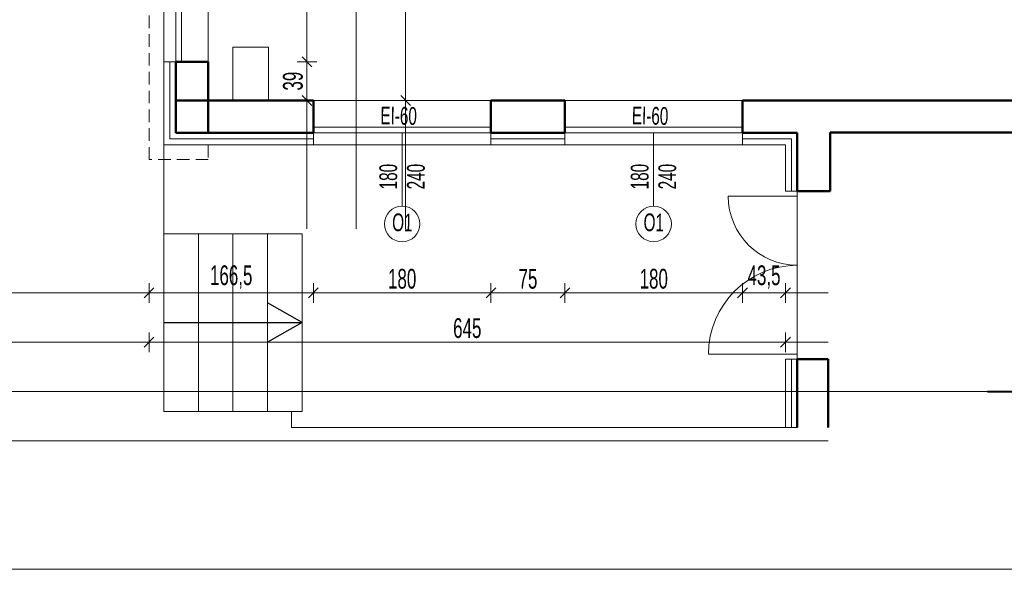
# Model space of a CAD drawing. Header units: millimetres. Extents: x 72202 to 304796, y 21658 to 519946.
# Tile 38 of 93: x 194637 to 195635, y 220676 to 221233. Entities that reach past the tile are written whole.
import ezdxf

# ---------------------------------------------------------------- set-up
doc = ezdxf.new("R2010")
doc.units = ezdxf.units.MM
doc.linetypes.add('ACAD_ISO10W100', pattern=[18.5, 12, -3, 0.5, -3])
doc.linetypes.add('DASHED', pattern=[19.05, 12.7, -6.35])
doc.layers.get('Defpoints').update_dxf_attribs({"color": 3})
for name, color, linetype, lineweight in [('DRZWI I OKNA OPISY', 30, 'Continuous', 9), ('kreskowanie', 9, 'Continuous', 5), ('linia - gruba - projektowana', 170, 'Continuous', 50), ('LINIA CIENKA', 7, 'Continuous', 13), ('LINIA KRESKOWANIE', 9, 'Continuous', 5), ('LINIA WYMIAROWANIE', 1, 'Continuous', 9)]:
    doc.layers.add(name, color=color, linetype=linetype, lineweight=lineweight)
doc.layers.add('LINIA-NIE DRUKOWAĆ', color=3, linetype='Continuous', lineweight=20, plot=False)
doc.styles.get("Standard").update_dxf_attribs({"font": 'ARIALN.TTF', "width": 0.75})
doc.linetypes.add('GRADZINOWANIE', pattern='A,0.00254,-2.54,[134,ltypeshp.shx,S=2.54,R=0,X=-2.54,Y=0],-5.08,[134,ltypeshp.shx,S=2.54,R=180,X=2.54,Y=0],-2.54', length=10.16254)
doc.dimstyles.new('sebek100', dxfattribs={"dimtxt": 17, "dimasz": 10, "dimexe": 10, "dimexo": 20, "dimgap": 4, "dimtad": 1, "dimrnd": 0.5, "dimtxsty": 'Standard', "dimblk": 'OBLIQUE', "dimcen": 8, "dimclre": 1, "dimazin": 0, "dimtm": 1e-09, "dimtfac": 1, "dimtix": 1, "dimtmove": 1, "dimatfit": 3, "dimldrblk": 'zas', "dimfxl": 0, "dimtolj": 2, "dimlwd": -1, "dimlwe": -1, "dimarcsym": 0})

# ---------------------------------------------------------------- blocks, each defined once
blk = doc.blocks.new('_Oblique')
at = {"color": 0, "linetype": 'ByBlock', "lineweight": -2}
blk.add_line((-0.5, -0.5), (0.5, 0.5), dxfattribs=at)
blk = doc.blocks.new('*D336')
at = {"layer": 'Defpoints', "color": 0, "lineweight": -3, "ltscale": 4}
for p in [(194934.79, 221105.85), (194768.29, 221090.85), (194934.79, 220955.85)]:
    blk.add_point(p, dxfattribs=at)
at = {"layer": 'LINIA WYMIAROWANIE', "color": 1, "ltscale": 4}
for p, q in [((194768.29, 220965.85), (194768.29, 220945.85)), ((194934.79, 220965.85), (194934.79, 220945.85))]:
    blk.add_line(p, q, dxfattribs=at)
at = {"layer": 'LINIA WYMIAROWANIE', "color": 0, "ltscale": 4}
blk.add_line((194768.29, 220955.85), (194934.79, 220955.85), dxfattribs=at)
at = {"layer": 'LINIA WYMIAROWANIE', "color": 0, "ltscale": 4, "xscale": 10, "yscale": 10, "zscale": 10, "rotation": 180}
blk.add_blockref('_Oblique', (194768.29, 220955.85), dxfattribs=at)
at = {"layer": 'LINIA WYMIAROWANIE', "color": 0, "ltscale": 4, "xscale": 10, "yscale": 10, "zscale": 10}
blk.add_blockref('_Oblique', (194934.79, 220955.85), dxfattribs=at)
at = {"layer": 'LINIA WYMIAROWANIE', "color": 0, "lineweight": -3, "ltscale": 4, "insert": (194851.54, 220971.86), "char_height": 20, "attachment_point": 5}
blk.add_mtext('\\A2;166,5', dxfattribs=at)
blk = doc.blocks.new('zas')
blk = doc.blocks.new('*D337')
at = {"layer": 'Defpoints', "color": 0, "lineweight": -3, "ltscale": 4}
for p in [(194934.79, 221105.85), (195114.79, 221105.85), (195114.79, 220955.85)]:
    blk.add_point(p, dxfattribs=at)
at = {"layer": 'LINIA WYMIAROWANIE', "color": 1, "ltscale": 4}
for p, q in [((194934.79, 220965.85), (194934.79, 220945.85)), ((195114.79, 220965.85), (195114.79, 220945.85))]:
    blk.add_line(p, q, dxfattribs=at)
at = {"layer": 'LINIA WYMIAROWANIE', "color": 0, "ltscale": 4}
blk.add_line((194934.79, 220955.85), (195114.79, 220955.85), dxfattribs=at)
at = {"layer": 'LINIA WYMIAROWANIE', "color": 0, "ltscale": 4, "xscale": 10, "yscale": 10, "zscale": 10, "rotation": 180}
blk.add_blockref('_Oblique', (194934.79, 220955.85), dxfattribs=at)
at = {"layer": 'LINIA WYMIAROWANIE', "color": 0, "ltscale": 4, "xscale": 10, "yscale": 10, "zscale": 10}
blk.add_blockref('_Oblique', (195114.79, 220955.85), dxfattribs=at)
at = {"layer": 'LINIA WYMIAROWANIE', "color": 0, "lineweight": -3, "ltscale": 4, "insert": (195024.79, 220970.06), "char_height": 20, "attachment_point": 5}
blk.add_mtext('\\A2;180', dxfattribs=at)
blk = doc.blocks.new('*D338')
at = {"layer": 'Defpoints', "color": 0, "lineweight": -3, "ltscale": 4}
for p in [(195114.79, 221105.85), (195189.79, 221105.85), (195189.79, 220955.85)]:
    blk.add_point(p, dxfattribs=at)
at = {"layer": 'LINIA WYMIAROWANIE', "color": 1, "ltscale": 4}
for p, q in [((195114.79, 220965.85), (195114.79, 220945.85)), ((195189.79, 220965.85), (195189.79, 220945.85))]:
    blk.add_line(p, q, dxfattribs=at)
at = {"layer": 'LINIA WYMIAROWANIE', "color": 0, "ltscale": 4}
blk.add_line((195114.79, 220955.85), (195189.79, 220955.85), dxfattribs=at)
at = {"layer": 'LINIA WYMIAROWANIE', "color": 0, "ltscale": 4, "xscale": 10, "yscale": 10, "zscale": 10, "rotation": 180}
blk.add_blockref('_Oblique', (195114.79, 220955.85), dxfattribs=at)
at = {"layer": 'LINIA WYMIAROWANIE', "color": 0, "ltscale": 4, "xscale": 10, "yscale": 10, "zscale": 10}
blk.add_blockref('_Oblique', (195189.79, 220955.85), dxfattribs=at)
at = {"layer": 'LINIA WYMIAROWANIE', "color": 0, "lineweight": -3, "ltscale": 4, "insert": (195152.29, 220970.02), "char_height": 20, "attachment_point": 5}
blk.add_mtext('\\A2;75', dxfattribs=at)
blk = doc.blocks.new('*D339')
at = {"layer": 'Defpoints', "color": 0, "lineweight": -3, "ltscale": 4}
for p in [(195189.79, 221105.85), (195369.79, 221105.85), (195369.79, 220955.85)]:
    blk.add_point(p, dxfattribs=at)
at = {"layer": 'LINIA WYMIAROWANIE', "color": 1, "ltscale": 4}
for p, q in [((195189.79, 220965.85), (195189.79, 220945.85)), ((195369.79, 220965.85), (195369.79, 220945.85))]:
    blk.add_line(p, q, dxfattribs=at)
at = {"layer": 'LINIA WYMIAROWANIE', "color": 0, "ltscale": 4}
blk.add_line((195189.79, 220955.85), (195369.79, 220955.85), dxfattribs=at)
at = {"layer": 'LINIA WYMIAROWANIE', "color": 0, "ltscale": 4, "xscale": 10, "yscale": 10, "zscale": 10, "rotation": 180}
blk.add_blockref('_Oblique', (195189.79, 220955.85), dxfattribs=at)
at = {"layer": 'LINIA WYMIAROWANIE', "color": 0, "ltscale": 4, "xscale": 10, "yscale": 10, "zscale": 10}
blk.add_blockref('_Oblique', (195369.79, 220955.85), dxfattribs=at)
at = {"layer": 'LINIA WYMIAROWANIE', "color": 0, "lineweight": -3, "ltscale": 4, "insert": (195279.79, 220970.06), "char_height": 20, "attachment_point": 5}
blk.add_mtext('\\A2;180', dxfattribs=at)
blk = doc.blocks.new('*D340')
at = {"layer": 'Defpoints', "color": 0, "lineweight": -3, "ltscale": 4}
for p in [(195369.79, 221105.85), (195413.29, 221105.85), (195413.29, 220955.85)]:
    blk.add_point(p, dxfattribs=at)
at = {"layer": 'LINIA WYMIAROWANIE', "color": 1, "ltscale": 4}
for p, q in [((195369.79, 220965.85), (195369.79, 220945.85)), ((195413.29, 220965.85), (195413.29, 220945.85))]:
    blk.add_line(p, q, dxfattribs=at)
at = {"layer": 'LINIA WYMIAROWANIE', "color": 0, "ltscale": 4}
blk.add_line((195369.79, 220955.85), (195413.29, 220955.85), dxfattribs=at)
at = {"layer": 'LINIA WYMIAROWANIE', "color": 0, "ltscale": 4, "xscale": 10, "yscale": 10, "zscale": 10, "rotation": 180}
blk.add_blockref('_Oblique', (195369.79, 220955.85), dxfattribs=at)
at = {"layer": 'LINIA WYMIAROWANIE', "color": 0, "ltscale": 4, "xscale": 10, "yscale": 10, "zscale": 10}
blk.add_blockref('_Oblique', (195413.29, 220955.85), dxfattribs=at)
at = {"layer": 'LINIA WYMIAROWANIE', "color": 0, "lineweight": -3, "ltscale": 4, "insert": (195391.54, 220971.86), "char_height": 20, "attachment_point": 5}
blk.add_mtext('\\A2;43,5', dxfattribs=at)
blk = doc.blocks.new('*D333')
at = {"layer": 'Defpoints', "color": 0, "lineweight": -3, "ltscale": 4}
for p in [(195413.29, 221105.85), (194768.29, 221090.85), (195413.29, 220905.85)]:
    blk.add_point(p, dxfattribs=at)
at = {"layer": 'LINIA WYMIAROWANIE', "color": 1, "ltscale": 4}
for p, q in [((194768.29, 220915.85), (194768.29, 220895.85)), ((195413.29, 220915.85), (195413.29, 220895.85))]:
    blk.add_line(p, q, dxfattribs=at)
at = {"layer": 'LINIA WYMIAROWANIE', "color": 0, "ltscale": 4}
blk.add_line((194768.29, 220905.85), (195413.29, 220905.85), dxfattribs=at)
at = {"layer": 'LINIA WYMIAROWANIE', "color": 0, "ltscale": 4, "xscale": 10, "yscale": 10, "zscale": 10, "rotation": 180}
blk.add_blockref('_Oblique', (194768.29, 220905.85), dxfattribs=at)
at = {"layer": 'LINIA WYMIAROWANIE', "color": 0, "ltscale": 4, "xscale": 10, "yscale": 10, "zscale": 10}
blk.add_blockref('_Oblique', (195413.29, 220905.85), dxfattribs=at)
at = {"layer": 'LINIA WYMIAROWANIE', "color": 0, "lineweight": -3, "ltscale": 4, "insert": (195090.79, 220920.06), "char_height": 20, "attachment_point": 5}
blk.add_mtext('\\A2;645', dxfattribs=at)
blk = doc.blocks.new('*D341')
at = {"layer": 'Defpoints', "color": 0, "lineweight": -3, "ltscale": 4}
for p in [(194433.29, 221189.85), (194733.29, 221189.85), (194733.29, 221105.85)]:
    blk.add_point(p, dxfattribs=at)
at = {"layer": 'LINIA WYMIAROWANIE', "color": 1, "ltscale": 4}
for p, q in [((194443.29, 221189.85), (194423.29, 221189.85)), ((194443.29, 221105.85), (194423.29, 221105.85))]:
    blk.add_line(p, q, dxfattribs=at)
at = {"layer": 'LINIA WYMIAROWANIE', "color": 0, "ltscale": 4}
blk.add_line((194433.29, 221105.85), (194433.29, 221189.85), dxfattribs=at)
at = {"layer": 'LINIA WYMIAROWANIE', "color": 0, "ltscale": 4, "xscale": 10, "yscale": 10, "zscale": 10}
for p, rotation in [((194433.29, 221189.85), 90), ((194433.29, 221105.85), 270)]:
    blk.add_blockref('_Oblique', p, dxfattribs=dict(at, rotation=rotation))
at = {"layer": 'LINIA WYMIAROWANIE', "color": 0, "lineweight": -3, "ltscale": 4, "insert": (194419.08, 221147.85), "char_height": 20, "attachment_point": 5, "rotation": 90}
blk.add_mtext('\\A2;84', dxfattribs=at)
blk = doc.blocks.new('*D342')
at = {"layer": 'Defpoints', "color": 0, "lineweight": -3, "ltscale": 4}
for p in [(194433.29, 221429.85), (194733.29, 221429.85), (194733.29, 221189.85)]:
    blk.add_point(p, dxfattribs=at)
at = {"layer": 'LINIA WYMIAROWANIE', "color": 1, "ltscale": 4}
for p, q in [((194443.29, 221429.85), (194423.29, 221429.85)), ((194443.29, 221189.85), (194423.29, 221189.85))]:
    blk.add_line(p, q, dxfattribs=at)
at = {"layer": 'LINIA WYMIAROWANIE', "color": 0, "ltscale": 4}
blk.add_line((194433.29, 221189.85), (194433.29, 221429.85), dxfattribs=at)
at = {"layer": 'LINIA WYMIAROWANIE', "color": 0, "ltscale": 4, "xscale": 10, "yscale": 10, "zscale": 10}
for p, rotation in [((194433.29, 221429.85), 90), ((194433.29, 221189.85), 270)]:
    blk.add_blockref('_Oblique', p, dxfattribs=dict(at, rotation=rotation))
at = {"layer": 'LINIA WYMIAROWANIE', "color": 0, "lineweight": -3, "ltscale": 4, "insert": (194419.08, 221309.85), "char_height": 20, "attachment_point": 5, "rotation": 90}
blk.add_mtext('\\A2;240', dxfattribs=at)
blk = doc.blocks.new('*D334')
at = {"layer": 'Defpoints', "color": 0, "lineweight": -3, "ltscale": 4}
for p in [(194683.29, 221828.85), (194333.29, 221105.85), (194683.29, 221105.85)]:
    blk.add_point(p, dxfattribs=at)
at = {"layer": 'LINIA WYMIAROWANIE', "color": 1, "ltscale": 4}
for p, q in [((194343.29, 221828.85), (194323.29, 221828.85)), ((194343.29, 221105.85), (194323.29, 221105.85))]:
    blk.add_line(p, q, dxfattribs=at)
at = {"layer": 'LINIA WYMIAROWANIE', "color": 0, "ltscale": 4}
blk.add_line((194333.29, 221828.85), (194333.29, 221105.85), dxfattribs=at)
at = {"layer": 'LINIA WYMIAROWANIE', "color": 0, "ltscale": 4, "xscale": 10, "yscale": 10, "zscale": 10}
for p, rotation in [((194333.29, 221828.85), 90), ((194333.29, 221105.85), 270)]:
    blk.add_blockref('_Oblique', p, dxfattribs=dict(at, rotation=rotation))
at = {"layer": 'LINIA WYMIAROWANIE', "color": 0, "lineweight": -3, "ltscale": 4, "insert": (194319.08, 221467.35), "char_height": 20, "attachment_point": 5, "rotation": 90}
blk.add_mtext('\\A2;723', dxfattribs=at)
blk = doc.blocks.new('*D353')
at = {"layer": 'Defpoints', "color": 0, "lineweight": -3, "ltscale": 4}
for p in [(194836.06, 221783.85), (194383.29, 221150.85), (194908.85, 221150.85)]:
    blk.add_point(p, dxfattribs=at)
at = {"layer": 'LINIA WYMIAROWANIE', "color": 1, "ltscale": 4}
for p, q in [((194393.29, 221783.85), (194373.29, 221783.85)), ((194393.29, 221150.85), (194373.29, 221150.85))]:
    blk.add_line(p, q, dxfattribs=at)
at = {"layer": 'LINIA WYMIAROWANIE', "color": 0, "ltscale": 4}
blk.add_line((194383.29, 221783.85), (194383.29, 221150.85), dxfattribs=at)
at = {"layer": 'LINIA WYMIAROWANIE', "color": 0, "ltscale": 4, "xscale": 10, "yscale": 10, "zscale": 10}
for p, rotation in [((194383.29, 221783.85), 90), ((194383.29, 221150.85), 270)]:
    blk.add_blockref('_Oblique', p, dxfattribs=dict(at, rotation=rotation))
at = {"layer": 'LINIA WYMIAROWANIE', "color": 0, "lineweight": -3, "ltscale": 4, "insert": (194369.08, 221467.35), "char_height": 20, "attachment_point": 5, "rotation": 90}
blk.add_mtext('\\A2;633', dxfattribs=at)
blk = doc.blocks.new('*D354')
at = {"layer": 'Defpoints', "color": 0, "lineweight": -3, "ltscale": 4}
for p in [(194908.85, 221150.85), (194383.29, 221105.85), (194915.57, 221105.85)]:
    blk.add_point(p, dxfattribs=at)
at = {"layer": 'LINIA WYMIAROWANIE', "color": 1, "ltscale": 4}
for p, q in [((194393.29, 221150.85), (194373.29, 221150.85)), ((194393.29, 221105.85), (194373.29, 221105.85))]:
    blk.add_line(p, q, dxfattribs=at)
at = {"layer": 'LINIA WYMIAROWANIE', "color": 0, "ltscale": 4}
blk.add_line((194383.29, 221150.85), (194383.29, 221105.85), dxfattribs=at)
at = {"layer": 'LINIA WYMIAROWANIE', "color": 0, "ltscale": 4, "xscale": 10, "yscale": 10, "zscale": 10}
for p, rotation in [((194383.29, 221150.85), 90), ((194383.29, 221105.85), 270)]:
    blk.add_blockref('_Oblique', p, dxfattribs=dict(at, rotation=rotation))
at = {"layer": 'LINIA WYMIAROWANIE', "color": 0, "lineweight": -3, "ltscale": 4, "insert": (194369.12, 221128.35), "char_height": 20, "attachment_point": 5, "rotation": 90}
blk.add_mtext('\\A2;45', dxfattribs=at)
blk = doc.blocks.new('*D378')
at = {"layer": 'Defpoints', "color": 0, "lineweight": -3, "ltscale": 4}
for p in [(194828.29, 221483.85), (194828.29, 221189.85), (194928.29, 221189.85)]:
    blk.add_point(p, dxfattribs=at)
at = {"layer": 'LINIA WYMIAROWANIE', "ltscale": 4}
for p, q in [((194918.29, 221483.85), (194938.29, 221483.85)), ((194918.29, 221189.85), (194938.29, 221189.85))]:
    blk.add_line(p, q, dxfattribs=at)
at = {"layer": 'LINIA WYMIAROWANIE', "color": 0, "ltscale": 4}
blk.add_line((194928.29, 221483.85), (194928.29, 221189.85), dxfattribs=at)
at = {"layer": 'LINIA WYMIAROWANIE', "color": 0, "ltscale": 4, "xscale": 10, "yscale": 10, "zscale": 10}
for p, rotation in [((194928.29, 221483.85), 90), ((194928.29, 221189.85), 270)]:
    blk.add_blockref('_Oblique', p, dxfattribs=dict(at, rotation=rotation))
at = {"layer": 'LINIA WYMIAROWANIE', "color": 0, "lineweight": -3, "ltscale": 4, "insert": (194914.08, 221336.85), "char_height": 20, "attachment_point": 5, "rotation": 90}
blk.add_mtext('\\A2;294', dxfattribs=at)
blk = doc.blocks.new('*D379')
at = {"layer": 'Defpoints', "color": 0, "lineweight": -3, "ltscale": 4}
for p in [(194828.29, 221189.85), (194828.29, 221150.85), (194928.32, 221150.85)]:
    blk.add_point(p, dxfattribs=at)
at = {"layer": 'LINIA WYMIAROWANIE', "ltscale": 4}
for p, q in [((194918.32, 221189.85), (194938.32, 221189.85)), ((194918.32, 221150.85), (194938.32, 221150.85))]:
    blk.add_line(p, q, dxfattribs=at)
at = {"layer": 'LINIA WYMIAROWANIE', "color": 0, "ltscale": 4}
blk.add_line((194928.32, 221189.85), (194928.32, 221150.85), dxfattribs=at)
at = {"layer": 'LINIA WYMIAROWANIE', "color": 0, "ltscale": 4, "xscale": 10, "yscale": 10, "zscale": 10}
for p, rotation in [((194928.32, 221189.85), 90), ((194928.32, 221150.85), 270)]:
    blk.add_blockref('_Oblique', p, dxfattribs=dict(at, rotation=rotation))
at = {"layer": 'LINIA WYMIAROWANIE', "color": 0, "lineweight": -3, "ltscale": 4, "insert": (194914.11, 221170.35), "char_height": 20, "attachment_point": 5, "rotation": 90}
blk.add_mtext('\\A2;39', dxfattribs=at)
blk = doc.blocks.new('*D381')
at = {"layer": 'Defpoints', "color": 0, "lineweight": -3, "ltscale": 4}
for p in [(194985.93, 221483.85), (195002.71, 221150.85), (195028.29, 221150.85)]:
    blk.add_point(p, dxfattribs=at)
at = {"layer": 'LINIA WYMIAROWANIE', "ltscale": 4}
for p, q in [((195018.29, 221483.85), (195038.29, 221483.85)), ((195022.71, 221150.85), (195038.29, 221150.85))]:
    blk.add_line(p, q, dxfattribs=at)
at = {"layer": 'LINIA WYMIAROWANIE', "color": 0, "ltscale": 4}
blk.add_line((195028.29, 221483.85), (195028.29, 221150.85), dxfattribs=at)
at = {"layer": 'LINIA WYMIAROWANIE', "color": 0, "ltscale": 4, "xscale": 10, "yscale": 10, "zscale": 10}
for p, rotation in [((195028.29, 221483.85), 90), ((195028.29, 221150.85), 270)]:
    blk.add_blockref('_Oblique', p, dxfattribs=dict(at, rotation=rotation))
at = {"layer": 'LINIA WYMIAROWANIE', "color": 0, "lineweight": -3, "ltscale": 4, "insert": (195014.08, 221317.35), "char_height": 20, "attachment_point": 5, "rotation": 90}
blk.add_mtext('\\A2;333', dxfattribs=at)

msp = doc.modelspace()

# ---------------------------------------------------------------- linework, layer by layer
at = {"layer": 'DRZWI I OKNA OPISY'}
for p, q in [((195024.816, 221043.695), (195024.816, 221117.845)), ((195024.816, 221043.695), (195024.816, 221117.845)), ((195279.635, 221043.695), (195279.635, 221117.846)), ((195279.635, 221043.695), (195279.635, 221117.846))]:
    msp.add_line(p, q, dxfattribs=at)
for centre in [(195024.816, 221025.695), (195279.635, 221025.695)]:
    msp.add_circle(centre, 18, dxfattribs=at)
at = {"layer": 'kreskowanie', "color": 0, "linetype": 'ACAD_ISO10W100', "lineweight": 40, "ltscale": 12}
msp.add_line((195617.996, 220855.846), (195697.996, 220855.846), dxfattribs=at)
at = {"layer": 'linia - gruba - projektowana'}
for p, q in [((194795.292, 221117.846), (194795.292, 221189.846)), ((194828.292, 221189.846), (194795.292, 221189.846)), ((194828.292, 221117.846), (194828.292, 221189.846)), ((194934.792, 221150.846), (194795.292, 221150.846)), ((194934.792, 221117.846), (194934.792, 221150.846)), ((195189.792, 221150.846), (195114.792, 221150.846)), ((195114.792, 221117.846), (195114.792, 221150.846)), ((195189.792, 221117.846), (195189.792, 221150.846)), ((195765.292, 221150.846), (195369.792, 221150.846)), ((195369.792, 221117.846), (195369.792, 221150.846)), ((194934.792, 221117.846), (194795.292, 221117.846)), ((195189.792, 221117.846), (195114.792, 221117.846)), ((195425.292, 221117.846), (195369.792, 221117.846)), ((195425.292, 221117.846), (195425.292, 221058.815)), ((195458.465, 221118.493), (195458.424, 221058.815)), ((196400.292, 221117.846), (195458.465, 221118.493)), ((195425.292, 220888.846), (195425.292, 220819.482)), ((195456.649, 220888.846), (195456.649, 220819.482))]:
    msp.add_line(p, q, dxfattribs=at)
at = {"layer": 'linia - gruba - projektowana', "ltscale": 1.2}
for p, q in [((195458.424, 221058.815), (195425.292, 221058.815)), ((195456.649, 220888.846), (195425.292, 220888.846))]:
    msp.add_line(p, q, dxfattribs=at)
at = {"layer": 'LINIA CIENKA', "color": 8, "linetype": 'DASHED'}
for p, q in [((194768.292, 221090.846), (194768.292, 221843.846)), ((194828.292, 221105.846), (194828.292, 221090.846)), ((194828.292, 221090.846), (194768.292, 221090.846))]:
    msp.add_line(p, q, dxfattribs=at)
at = {"layer": 'LINIA CIENKA'}
for p, q in [((194783.292, 221189.846), (194783.292, 221429.846)), ((194795.292, 221189.846), (194795.292, 221429.846)), ((194801.292, 221189.846), (194801.292, 221429.846)), ((194828.292, 221189.846), (194828.292, 221429.846)), ((194853.292, 221150.846), (194853.292, 221204.846)), ((194853.292, 221204.846), (194889.292, 221204.846)), ((194889.292, 221204.846), (194889.292, 221150.846)), ((194783.292, 221105.846), (194783.292, 221189.846)), ((194795.292, 221189.846), (194783.292, 221189.846)), ((195114.792, 221150.846), (194934.792, 221150.846)), ((195376.505, 221150.846), (195189.792, 221150.846)), ((195114.84, 221123.845), (194934.792, 221123.845)), ((195369.792, 221123.846), (195189.792, 221123.846)), ((195114.84, 221117.845), (194934.792, 221117.845)), ((194934.792, 221117.845), (194934.792, 221105.846)), ((195114.792, 221117.845), (195114.792, 221105.845)), ((195369.792, 221117.846), (195189.792, 221117.846)), ((195189.792, 221117.845), (195189.792, 221105.846)), ((195369.792, 221117.846), (195369.792, 221105.846)), ((194934.792, 221105.846), (194783.292, 221105.846)), ((194783.292, 221105.846), (194783.292, 221015.846)), ((195114.792, 221105.846), (194934.792, 221105.846)), ((195189.792, 221105.846), (195114.792, 221105.846)), ((195369.792, 221105.846), (195189.792, 221105.846)), ((195369.792, 221105.846), (195413.292, 221105.846)), ((195413.292, 221105.846), (195413.305, 221058.846)), ((195425.292, 221053.815), (195355.292, 221053.815)), ((195425.292, 221058.815), (195413.292, 221058.846)), ((195425.292, 221058.815), (195425.292, 220888.846)), ((195425.292, 220888.846), (195425.292, 221058.815)), ((195425.292, 221053.815), (195425.292, 221058.815)), ((195425.292, 221058.815), (195425.292, 221053.815)), ((194783.292, 221015.846), (194783.292, 220869.482)), ((194783.292, 221015.846), (194783.292, 220835.846)), ((194783.292, 221015.846), (194923.292, 221015.846)), ((194818.292, 221015.846), (194818.292, 220835.846)), ((194853.292, 221015.846), (194853.292, 220835.846)), ((194888.292, 221015.846), (194888.292, 220835.846)), ((194923.292, 221015.846), (194923.292, 220835.846)), ((195425.292, 220893.815), (195335.292, 220893.815)), ((195413.292, 220888.846), (195413.292, 220819.482)), ((195413.292, 220888.846), (195425.292, 220888.846)), ((194783.292, 220835.846), (194923.292, 220835.846)), ((194912.654, 220835.846), (194912.654, 220819.482)), ((194912.654, 220819.482), (195425.292, 220819.482))]:
    msp.add_line(p, q, dxfattribs=at)
at = {"layer": 'LINIA CIENKA', "lineweight": -3, "ltscale": 4}
for p, q in [((194923.292, 220925.846), (194888.292, 220945.846)), ((194783.292, 220925.846), (194923.292, 220925.846)), ((194923.292, 220925.846), (194888.292, 220905.846))]:
    msp.add_line(p, q, dxfattribs=at)
at = {"layer": 'LINIA CIENKA'}
msp.add_lwpolyline([(193953.292, 220675.846), (193953.292, 223503.294), (200483.292, 223503.294), (200483.292, 220675.846)], close=True, dxfattribs=at)
for centre, radius, start, end in [((195425.292, 221053.815), 70, 180, 270), ((195425.292, 221053.815), 70, 180, 270), ((195425.292, 220893.815), 90, 90, 180), ((195425.292, 220893.815), 90, 90, 180)]:
    msp.add_arc(centre, radius, start, end, dxfattribs=at)
at = {"layer": 'LINIA KRESKOWANIE', "linetype": 'GRADZINOWANIE', "ltscale": 0.6}
for p, q in [((194789.292, 221111.846), (194789.292, 221189.846)), ((194934.792, 221111.846), (194789.292, 221111.846)), ((195189.792, 221111.846), (195114.792, 221111.846)), ((195419.292, 221111.846), (195369.792, 221111.846)), ((195419.292, 221058.83), (195419.292, 221111.846)), ((195419.292, 220819.482), (195419.292, 220888.846))]:
    msp.add_line(p, q, dxfattribs=at)
at = {"layer": 'LINIA-NIE DRUKOWAĆ'}
for p, q in [((194978.292, 221020.846), (194978.292, 222419.612)), ((195028.292, 221020.846), (195028.292, 222419.612)), ((194928.292, 221020.846), (194928.292, 222362.46)), ((194333.292, 220955.846), (195456.61, 220955.846)), ((194333.292, 220905.846), (195456.61, 220905.846)), ((194333.292, 220855.846), (195456.649, 220855.846)), ((194333.292, 220805.846), (195456.61, 220805.846))]:
    msp.add_line(p, q, dxfattribs=at)
for points in [[(195791.262, 221454.755), (195791.292, 221218.846), (195765.292, 221218.846), (195765.292, 221150.846), (194828.292, 221150.846), (194828.292, 221483.846), (195543.292, 221483.846), (195543.292, 221452.755), (195791.262, 221452.755)], [(195456.649, 220855.846), (199068.44, 220855.846)]]:
    msp.add_lwpolyline(points, dxfattribs=at)

# ---------------------------------------------------------------- texts
at = {"layer": 'DRZWI I OKNA OPISY', "char_height": 18, "width": 130, "attachment_point": 5}
for s, insert, rotation in [('EI-60', (195021.246, 221135.215), 358.901101), ('EI-60', (195276.065, 221135.215), 358.901101), ('180', (195010.84, 221073.66), 90), ('180', (195010.84, 221073.66), 90), ('240', (195038.801, 221073.66), 90), ('240', (195038.801, 221073.66), 90), ('180', (195265.659, 221073.66), 90), ('180', (195265.659, 221073.66), 90), ('240', (195293.62, 221073.66), 90), ('240', (195293.62, 221073.66), 90), ('O1 ', (195025.017, 221027.139), 358.901101), ('O1 ', (195279.836, 221027.14), 358.901101)]:
    msp.add_mtext(s, dxfattribs=dict(at, insert=insert, rotation=rotation))

# ---------------------------------------------------------------- dimensions: what is measured, and where the dimension line sits
at = {"layer": 'LINIA WYMIAROWANIE', "lineweight": -3, "ltscale": 4}
for base, p1, p2, override, picture, middle in [((194333.292, 221105.846), (194683.292, 221828.846), (194683.292, 221105.846), {"dimtxt": 20, "dimrnd": 0, "dimtfill": 1, "dimarcsym": 2}, '*D334', (194319.081, 221467.346)), ((194383.292, 221150.846), (194836.06, 221783.846), (194908.854, 221150.846), {"dimtxt": 20, "dimrnd": 0, "dimtfill": 1, "dimarcsym": 2}, '*D353', (194369.081, 221467.346)), ((194928.292, 221189.846), (194828.292, 221483.846), (194828.292, 221189.846), {"dimtxt": 20, "dimrnd": 0, "dimclre": 256, "dimtfill": 1, "dimarcsym": 2}, '*D378', (194914.081, 221336.846)), ((195028.292, 221150.846), (194985.934, 221483.846), (195002.712, 221150.846), {"dimtxt": 20, "dimrnd": 0, "dimclre": 256, "dimtfill": 1, "dimarcsym": 2}, '*D381', (195014.081, 221317.346)), ((194433.292, 221429.846), (194733.292, 221189.846), (194733.292, 221429.846), {"dimtxt": 20, "dimrnd": 0, "dimtfill": 1, "dimarcsym": 2}, '*D342', (194419.081, 221309.846)), ((194433.292, 221189.846), (194733.292, 221105.846), (194733.292, 221189.846), {"dimtxt": 20, "dimrnd": 0, "dimtfill": 1, "dimarcsym": 2}, '*D341', (194419.081, 221147.846)), ((194928.319, 221150.846), (194828.292, 221189.846), (194828.292, 221150.846), {"dimtxt": 20, "dimrnd": 0, "dimclre": 256, "dimtfill": 1, "dimarcsym": 2}, '*D379', (194914.107, 221170.346)), ((194383.292, 221105.846), (194908.854, 221150.846), (194915.573, 221105.846), {"dimtxt": 20, "dimrnd": 0, "dimtfill": 1, "dimarcsym": 2}, '*D354', (194369.122, 221128.346))]:
    dim = msp.add_linear_dim(base=base, p1=p1, p2=p2, angle=90, dimstyle='sebek100', override=override, dxfattribs=at)
    dim.commit()
    dim.dimension.update_dxf_attribs({"geometry": picture, "text_midpoint": middle})
for base, p1, p2, picture, middle in [((194934.792, 220955.846), (194768.292, 221090.846), (194934.792, 221105.846), '*D336', (194851.542, 220971.865)), ((195413.292, 220905.846), (194768.292, 221090.846), (195413.292, 221105.846), '*D333', (195090.792, 220920.057)), ((195114.792, 220955.846), (194934.792, 221105.846), (195114.792, 221105.845), '*D337', (195024.792, 220970.057)), ((195189.792, 220955.846), (195114.792, 221105.845), (195189.792, 221105.846), '*D338', (195152.292, 220970.016)), ((195369.792, 220955.846), (195189.792, 221105.846), (195369.792, 221105.846), '*D339', (195279.792, 220970.057)), ((195413.292, 220955.846), (195369.792, 221105.846), (195413.292, 221105.846), '*D340', (195391.542, 220971.865))]:
    dim = msp.add_linear_dim(base=base, p1=p1, p2=p2, dimstyle='sebek100', override={"dimtxt": 20, "dimrnd": 0, "dimtfill": 1, "dimarcsym": 2}, dxfattribs=at)
    dim.commit()
    dim.dimension.update_dxf_attribs({"geometry": picture, "text_midpoint": middle})

doc.saveas('drawing.dxf')
